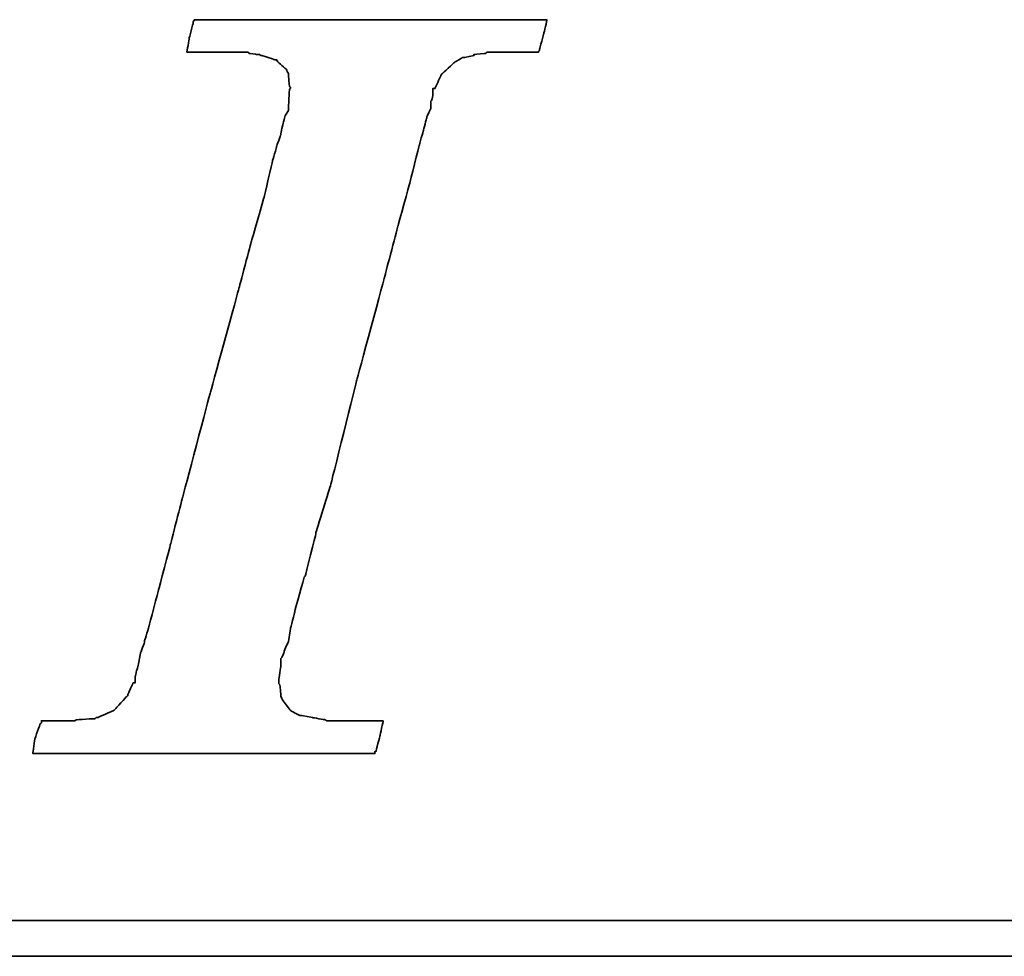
# Model space of a CAD drawing. Header units: millimetres. Extents: x -137 to -29, y 30 to 95.
# Tile 32 of 49: x -45.87 to -44.55, y 62.14 to 63.4. Entities that reach past the tile are written whole.
import ezdxf

# ---------------------------------------------------------------- set-up
doc = ezdxf.new("R2010")
doc.units = ezdxf.units.MM
doc.header["$LTSCALE"] = 0.1
doc.layers.add('DIM', color=4, linetype='CONTINUOUS')
doc.layers.add('layer 1', color=7, linetype='CONTINUOUS')

# ---------------------------------------------------------------- blocks, each defined once
blk = doc.blocks.new('TBI MOTION logo(完整正式版)')
at = {"layer": 'layer 1', "color": 22, "lineweight": 35}
for points, knots in [([(-40.59125, -7.94375), (-40.59125, -7.94375), (-40.97375, -7.94375), (-40.97375, -7.94375), (-40.97375, -7.94375), (-40.97375, -7.94375), (-41.38125, -7.94375), (-41.38125, -7.94375), (-41.38125, -7.94375), (-41.38125, -7.94375), (-41.54875, -7.94375), (-41.54875, -7.94375), (-41.54875, -7.94375), (-41.54875, -7.94375), (-41.59875, -7.94375), (-41.59875, -7.94375), (-41.59875, -7.94375), (-41.59875, -7.94375), (-41.88375, -7.94375), (-41.88375, -7.94375), (-41.88375, -7.94375), (-41.88375, -7.94375), (-41.90875, -7.91875), (-41.90875, -7.91875), (-41.90875, -7.91875), (-41.90875, -7.91875), (-42.19875, -7.87125), (-42.19875, -7.87125), (-42.19875, -7.87125), (-42.19875, -7.87125), (-42.43875, -7.82375), (-42.43875, -7.82375), (-42.43875, -7.82375), (-42.43875, -7.82375), (-42.45875, -7.82375), (-42.45875, -7.82375), (-42.45875, -7.82375), (-42.45875, -7.82375), (-42.48625, -7.82375), (-42.48625, -7.82375), (-42.48625, -7.82375), (-42.48625, -7.82375), (-42.67625, -7.72375), (-42.67625, -7.72375), (-42.67625, -7.72375), (-42.67625, -7.72375), (-42.70125, -7.70375), (-42.70125, -7.70375), (-42.70125, -7.70375), (-42.70125, -7.70375), (-42.72375, -7.67875), (-42.72375, -7.67875), (-42.72375, -7.67875), (-42.72375, -7.67875), (-42.86875, -7.48875), (-42.86875, -7.48875), (-42.86875, -7.48875), (-42.86875, -7.48875), (-42.89375, -7.43875), (-42.89375, -7.43875), (-42.89375, -7.43875), (-42.89375, -7.43875), (-42.91875, -7.38875), (-42.91875, -7.38875), (-42.91875, -7.38875), (-42.91875, -7.38875), (-42.93875, -7.12875), (-42.93875, -7.12875), (-42.93875, -7.12875), (-42.93875, -7.12875), (-42.96375, -7.10375), (-42.96375, -7.10375), (-42.96375, -7.10375), (-42.96375, -7.10375), (-42.96375, -7.05375), (-42.96375, -7.05375), (-42.96375, -7.05375), (-42.96375, -7.05375), (-42.96375, -7.00875), (-42.96375, -7.00875), (-42.96375, -7.00875), (-42.96375, -7.00875), (-42.91875, -6.69625), (-42.91875, -6.69625), (-42.91875, -6.69625), (-42.91875, -6.69625), (-42.91875, -6.62375), (-42.91875, -6.62375), (-42.91875, -6.62375), (-42.91875, -6.62375), (-42.91875, -6.59625), (-42.91875, -6.59625), (-42.91875, -6.59625), (-42.91875, -6.59625), (-42.91875, -6.57375), (-42.91875, -6.57375), (-42.91875, -6.57375), (-42.91875, -6.57375), (-42.91875, -6.52875), (-42.91875, -6.52875), (-42.91875, -6.52875), (-42.91875, -6.52875), (-42.89375, -6.50375), (-42.89375, -6.50375), (-42.89375, -6.50375), (-42.89375, -6.50375), (-42.84375, -6.38375), (-42.84375, -6.38375), (-42.84375, -6.38375), (-42.84375, -6.38375), (-42.84375, -6.35875), (-42.84375, -6.35875), (-42.84375, -6.35875), (-42.84375, -6.35875), (-42.74625, -6.14375), (-42.74625, -6.14375), (-42.74625, -6.14375), (-42.74625, -6.14375), (-42.70125, -5.85375), (-42.70125, -5.85375), (-42.70125, -5.85375), (-42.70125, -5.85375), (-42.60375, -5.47125), (-42.60375, -5.47125), (-42.60375, -5.47125), (-42.60375, -5.47125), (-42.60375, -5.44875), (-42.60375, -5.44875), (-42.60375, -5.44875), (-42.60375, -5.44875), (-42.38875, -4.67875), (-42.38875, -4.67875), (-42.38875, -4.67875), (-42.38875, -4.67875), (-42.36375, -4.65375), (-42.36375, -4.65375), (-42.36375, -4.65375), (-42.36375, -4.65375), (-42.12375, -3.69625), (-42.12375, -3.69625), (-42.12375, -3.69625), (-42.12375, -3.69625), (-42.12375, -3.67374), (-42.12375, -3.67374), (-42.12375, -3.67374), (-42.12375, -3.67374), (-41.78875, -2.59374), (-41.78875, -2.59374), (-41.78875, -2.59374), (-41.78875, -2.59374), (-41.18875, -0.19375), (-41.18875, -0.19375), (-41.18875, -0.19375), (-41.18875, -0.19375), (-40.54375, 2.20624), (-40.54375, 2.20624), (-40.54375, 2.20624), (-40.54375, 2.20624), (-40.25375, 3.30875), (-40.25375, 3.30875), (-40.25375, 3.30875), (-40.25375, 3.30875), (-39.98875, 4.27125), (-39.98875, 4.27125), (-39.98875, 4.27125), (-39.98875, 4.27125), (-39.77375, 5.13125), (-39.77375, 5.13125), (-39.77375, 5.13125), (-39.77375, 5.13125), (-39.67875, 5.47125), (-39.67875, 5.47125), (-39.67875, 5.47125), (-39.67875, 5.47125), (-39.60375, 5.75625), (-39.60375, 5.75625), (-39.60375, 5.75625), (-39.60375, 5.75625), (-39.60375, 5.78125), (-39.60375, 5.78125), (-39.60375, 5.78125), (-39.60375, 5.78125), (-39.50875, 5.97125), (-39.50875, 5.97125), (-39.50875, 5.97125), (-39.50875, 5.97125), (-39.50875, 6.13875), (-39.50875, 6.13875), (-39.50875, 6.13875), (-39.50875, 6.13875), (-39.48625, 6.16625), (-39.48625, 6.16625), (-39.48625, 6.16625), (-39.48625, 6.16625), (-39.46125, 6.28625), (-39.46125, 6.28625), (-39.46125, 6.28625), (-39.46125, 6.28625), (-39.46125, 6.42625), (-39.46125, 6.42625), (-39.46125, 6.42625), (-39.46125, 6.42625), (-39.41375, 6.42625), (-39.41375, 6.42625), (-39.41375, 6.42625), (-39.41375, 6.42625), (-39.29375, 6.69125), (-39.29375, 6.69125), (-39.29375, 6.69125), (-39.29375, 6.69125), (-39.26875, 6.74125), (-39.26875, 6.74125), (-39.26875, 6.74125), (-39.26875, 6.74125), (-39.24375, 6.76625), (-39.24375, 6.76625), (-39.24375, 6.76625), (-39.24375, 6.76625), (-38.98375, 7.00624), (-38.98375, 7.00624), (-38.98375, 7.00624), (-38.98375, 7.00624), (-38.95625, 7.02624), (-38.95625, 7.02624), (-38.95625, 7.02624), (-38.95625, 7.02624), (-38.78875, 7.12624), (-38.78875, 7.12624), (-38.78875, 7.12624), (-38.78875, 7.12624), (-38.76375, 7.12624), (-38.76375, 7.12624), (-38.76375, 7.12624), (-38.76375, 7.12624), (-38.74375, 7.12624), (-38.74375, 7.12624), (-38.74375, 7.12624), (-38.74375, 7.12624), (-38.52875, 7.17125), (-38.52875, 7.17125), (-38.52875, 7.17125), (-38.52875, 7.17125), (-38.52875, 7.19624), (-38.52875, 7.19624), (-38.52875, 7.19624), (-38.52875, 7.19624), (-38.50375, 7.19624), (-38.50375, 7.19624), (-38.50375, 7.19624), (-38.50375, 7.19624), (-38.26125, 7.21875), (-38.26125, 7.21875), (-38.26125, 7.21875), (-38.26125, 7.21875), (-38.23875, 7.24624), (-38.23875, 7.24624), (-38.23875, 7.24624), (-38.23875, 7.24624), (-38.21625, 7.24624), (-38.21625, 7.24624), (-38.21625, 7.24624), (-38.21625, 7.24624), (-38.18875, 7.24624), (-38.18875, 7.24624), (-38.18875, 7.24624), (-38.18875, 7.24624), (-37.90375, 7.24624), (-37.90375, 7.24624), (-37.90375, 7.24624), (-37.90375, 7.24624), (-37.85375, 7.24624), (-37.85375, 7.24624), (-37.85375, 7.24624), (-37.85375, 7.24624), (-37.75875, 7.24624), (-37.75875, 7.24624), (-37.75875, 7.24624), (-37.75875, 7.24624), (-37.42375, 7.24624), (-37.42375, 7.24624), (-37.42375, 7.24624), (-37.42375, 7.24624), (-37.08875, 7.24624), (-37.08875, 7.24624), (-37.08875, 7.24624), (-37.08875, 7.24624), (-37.06375, 7.24624), (-37.06375, 7.24624), (-37.06375, 7.24624), (-37.06375, 7.24624), (-37.06375, 7.26624), (-37.06375, 7.26624), (-37.06375, 7.26624), (-37.06375, 7.26624), (-37.03875, 7.29125), (-37.03875, 7.29125), (-37.03875, 7.29125), (-37.03875, 7.29125), (-37.03875, 7.31625), (-37.03875, 7.31625), (-37.03875, 7.31625), (-37.03875, 7.31625), (-36.94125, 7.67625), (-36.94125, 7.67625), (-36.94125, 7.67625), (-36.94125, 7.67625), (-36.86875, 7.98625), (-36.86875, 7.98625), (-36.86875, 7.98625), (-36.86875, 7.98625), (-36.98875, 7.98625), (-36.98875, 7.98625), (-36.98875, 7.98625), (-36.98875, 7.98625), (-37.42375, 7.98625), (-37.42375, 7.98625), (-37.42375, 7.98625), (-37.42375, 7.98625), (-37.94875, 7.98625), (-37.94875, 7.98625), (-37.94875, 7.98625), (-37.94875, 7.98625), (-38.57375, 7.98625), (-38.57375, 7.98625), (-38.57375, 7.98625), (-38.57375, 7.98625), (-39.29375, 7.98625), (-39.29375, 7.98625), (-39.29375, 7.98625), (-39.29375, 7.98625), (-40.82875, 7.98625), (-40.82875, 7.98625), (-40.82875, 7.98625), (-40.82875, 7.98625), (-42.36375, 7.98625), (-42.36375, 7.98625), (-42.36375, 7.98625), (-42.36375, 7.98625), (-43.08375, 7.98625), (-43.08375, 7.98625), (-43.08375, 7.98625), (-43.08375, 7.98625), (-43.70875, 7.98625), (-43.70875, 7.98625), (-43.70875, 7.98625), (-43.70875, 7.98625), (-44.23375, 7.98625), (-44.23375, 7.98625), (-44.23375, 7.98625), (-44.23375, 7.98625), (-44.66875, 7.98625), (-44.66875, 7.98625), (-44.66875, 7.98625), (-44.66875, 7.98625), (-44.88375, 7.98625), (-44.88375, 7.98625), (-44.88375, 7.98625), (-44.88375, 7.98625), (-44.90875, 7.94125), (-44.90875, 7.94125), (-44.90875, 7.94125), (-44.90875, 7.94125), (-44.90875, 7.91625), (-44.90875, 7.91625), (-44.90875, 7.91625), (-44.90875, 7.91625), (-45.00375, 7.55625), (-45.00375, 7.55625), (-45.00375, 7.55625), (-45.00375, 7.55625), (-45.05375, 7.24624), (-45.05375, 7.24624), (-45.05375, 7.24624), (-45.05375, 7.24624), (-44.61875, 7.24624), (-44.61875, 7.24624), (-44.61875, 7.24624), (-44.61875, 7.24624), (-44.11375, 7.24624), (-44.11375, 7.24624), (-44.11375, 7.24624), (-44.11375, 7.24624), (-43.99375, 7.24624), (-43.99375, 7.24624), (-43.99375, 7.24624), (-43.99375, 7.24624), (-43.94625, 7.24624), (-43.94625, 7.24624), (-43.94625, 7.24624), (-43.94625, 7.24624), (-43.92374, 7.24624), (-43.92374, 7.24624), (-43.92374, 7.24624), (-43.92374, 7.24624), (-43.65875, 7.24624), (-43.65875, 7.24624), (-43.65875, 7.24624), (-43.65875, 7.24624), (-43.63875, 7.21875), (-43.63875, 7.21875), (-43.63875, 7.21875), (-43.63875, 7.21875), (-43.46875, 7.19624), (-43.46875, 7.19624), (-43.46875, 7.19624), (-43.46875, 7.19624), (-43.39875, 7.19624), (-43.39875, 7.19624), (-43.39875, 7.19624), (-43.39875, 7.19624), (-43.37125, 7.17125), (-43.37125, 7.17125), (-43.37125, 7.17125), (-43.37125, 7.17125), (-43.34875, 7.17125), (-43.34875, 7.17125), (-43.34875, 7.17125), (-43.34875, 7.17125), (-43.20375, 7.12624), (-43.20375, 7.12624), (-43.20375, 7.12624), (-43.20375, 7.12624), (-43.05875, 7.07624), (-43.05875, 7.07624), (-43.05875, 7.07624), (-43.05875, 7.07624), (-43.01375, 7.07624), (-43.01375, 7.07624), (-43.01375, 7.07624), (-43.01375, 7.07624), (-42.98875, 7.02624), (-42.98875, 7.02624), (-42.98875, 7.02624), (-42.98875, 7.02624), (-42.79875, 6.86125), (-42.79875, 6.86125), (-42.79875, 6.86125), (-42.79875, 6.86125), (-42.77375, 6.81125), (-42.77375, 6.81125), (-42.77375, 6.81125), (-42.77375, 6.81125), (-42.74625, 6.76625), (-42.74625, 6.76625), (-42.74625, 6.76625), (-42.74625, 6.76625), (-42.72375, 6.47625), (-42.72375, 6.47625), (-42.72375, 6.47625), (-42.72375, 6.47625), (-42.70125, 6.45124), (-42.70125, 6.45124), (-42.70125, 6.45124), (-42.70125, 6.45124), (-42.70125, 6.42625), (-42.70125, 6.42625), (-42.70125, 6.42625), (-42.70125, 6.42625), (-42.72375, 6.40625), (-42.72375, 6.40625), (-42.72375, 6.40625), (-42.72375, 6.40625), (-42.74625, 5.97125), (-42.74625, 5.97125), (-42.74625, 5.97125), (-42.74625, 5.97125), (-42.74625, 5.94625), (-42.74625, 5.94625), (-42.74625, 5.94625), (-42.74625, 5.94625), (-42.74625, 5.92625), (-42.74625, 5.92625), (-42.74625, 5.92625), (-42.74625, 5.92625), (-42.77375, 5.87625), (-42.77375, 5.87625), (-42.77375, 5.87625), (-42.77375, 5.87625), (-42.81875, 5.80625), (-42.81875, 5.80625), (-42.81875, 5.80625), (-42.81875, 5.80625), (-42.86875, 5.63625), (-42.86875, 5.63625), (-42.86875, 5.63625), (-42.86875, 5.63625), (-42.91875, 5.39625), (-42.91875, 5.39625), (-42.91875, 5.39625), (-42.91875, 5.39625), (-42.91875, 5.37124), (-42.91875, 5.37124), (-42.91875, 5.37124), (-42.91875, 5.37124), (-43.01375, 5.10874), (-43.01375, 5.10874), (-43.01375, 5.10874), (-43.01375, 5.10874), (-43.10875, 4.77124), (-43.10875, 4.77124), (-43.10875, 4.77124), (-43.10875, 4.77124), (-43.29875, 3.95625), (-43.29875, 3.95625), (-43.29875, 3.95625), (-43.29875, 3.95625), (-43.58875, 2.95125), (-43.58875, 2.95125), (-43.58875, 2.95125), (-43.58875, 2.95125), (-43.87375, 1.87125), (-43.87375, 1.87125), (-43.87375, 1.87125), (-43.87375, 1.87125), (-44.52625, -0.50374), (-44.52625, -0.50374), (-44.52625, -0.50374), (-44.52625, -0.50374), (-45.14875, -2.85375), (-45.14875, -2.85375), (-45.14875, -2.85375), (-45.14875, -2.85375), (-45.43375, -3.95875), (-45.43375, -3.95875), (-45.43375, -3.95875), (-45.43375, -3.95875), (-45.69875, -4.96875), (-45.69875, -4.96875), (-45.69875, -4.96875), (-45.69875, -4.96875), (-45.91375, -5.78375), (-45.91375, -5.78375), (-45.91375, -5.78375), (-45.91375, -5.78375), (-46.01375, -6.11875), (-46.01375, -6.11875), (-46.01375, -6.11875), (-46.01375, -6.11875), (-46.01375, -6.14375), (-46.01375, -6.14375), (-46.01375, -6.14375), (-46.01375, -6.14375), (-46.10875, -6.40875), (-46.10875, -6.40875), (-46.10875, -6.40875), (-46.10875, -6.40875), (-46.15375, -6.64875), (-46.15375, -6.64875), (-46.15375, -6.64875), (-46.15375, -6.64875), (-46.20375, -6.83875), (-46.20375, -6.83875), (-46.20375, -6.83875), (-46.20375, -6.83875), (-46.22875, -6.93375), (-46.22875, -6.93375), (-46.22875, -6.93375), (-46.22875, -6.93375), (-46.22875, -7.07875), (-46.22875, -7.07875), (-46.22875, -7.07875), (-46.22875, -7.07875), (-46.27375, -7.07875), (-46.27375, -7.07875), (-46.27375, -7.07875), (-46.27375, -7.07875), (-46.39375, -7.34375), (-46.39375, -7.34375), (-46.39375, -7.34375), (-46.39375, -7.34375), (-46.39375, -7.36875), (-46.39375, -7.36875), (-46.39375, -7.36875), (-46.39375, -7.36875), (-46.42125, -7.38875), (-46.42125, -7.38875), (-46.42125, -7.38875), (-46.42125, -7.38875), (-46.68375, -7.67875), (-46.68375, -7.67875), (-46.68375, -7.67875), (-46.68375, -7.67875), (-46.70875, -7.70375), (-46.70875, -7.70375), (-46.70875, -7.70375), (-46.70875, -7.70375), (-46.75375, -7.72375), (-46.75375, -7.72375), (-46.75375, -7.72375), (-46.75375, -7.72375), (-47.08875, -7.87125), (-47.08875, -7.87125), (-47.08875, -7.87125), (-47.08875, -7.87125), (-47.11625, -7.87125), (-47.11625, -7.87125), (-47.11625, -7.87125), (-47.11625, -7.87125), (-47.13875, -7.89375), (-47.13875, -7.89375), (-47.13875, -7.89375), (-47.13875, -7.89375), (-47.56875, -7.91875), (-47.56875, -7.91875), (-47.56875, -7.91875), (-47.56875, -7.91875), (-47.59625, -7.94375), (-47.59625, -7.94375), (-47.59625, -7.94375), (-47.59625, -7.94375), (-47.64375, -7.94375), (-47.64375, -7.94375), (-47.64375, -7.94375), (-47.64375, -7.94375), (-47.73625, -7.94375), (-47.73625, -7.94375), (-47.73625, -7.94375), (-47.73625, -7.94375), (-48.07375, -7.94375), (-48.07375, -7.94375), (-48.07375, -7.94375), (-48.07375, -7.94375), (-48.36125, -7.94375), (-48.36125, -7.94375), (-48.36125, -7.94375), (-48.36125, -7.94375), (-48.36125, -7.96625), (-48.36125, -7.96625), (-48.36125, -7.96625), (-48.36125, -7.96625), (-48.36125, -7.99125), (-48.36125, -7.99125), (-48.36125, -7.99125), (-48.36125, -7.99125), (-48.38875, -8.01375), (-48.38875, -8.01375), (-48.38875, -8.01375), (-48.38875, -8.01375), (-48.50875, -8.34875), (-48.50875, -8.34875), (-48.50875, -8.34875), (-48.50875, -8.34875), (-48.55375, -8.68625), (-48.55375, -8.68625), (-48.55375, -8.68625), (-48.55375, -8.68625), (-48.45875, -8.68625), (-48.45875, -8.68625), (-48.45875, -8.68625), (-48.45875, -8.68625), (-48.07375, -8.68625), (-48.07375, -8.68625), (-48.07375, -8.68625), (-48.07375, -8.68625), (-47.52375, -8.68625), (-47.52375, -8.68625), (-47.52375, -8.68625), (-47.52375, -8.68625), (-46.92375, -8.68625), (-46.92375, -8.68625), (-46.92375, -8.68625), (-46.92375, -8.68625), (-46.25375, -8.68625), (-46.25375, -8.68625), (-46.25375, -8.68625), (-46.25375, -8.68625), (-46.20375, -8.68625), (-46.20375, -8.68625), (-46.20375, -8.68625), (-46.20375, -8.68625), (-44.71375, -8.68625), (-44.71375, -8.68625), (-44.71375, -8.68625), (-44.71375, -8.68625), (-43.22875, -8.68625), (-43.22875, -8.68625), (-43.22875, -8.68625), (-43.22875, -8.68625), (-42.55875, -8.68625), (-42.55875, -8.68625), (-42.55875, -8.68625), (-42.55875, -8.68625), (-42.50875, -8.68625), (-42.50875, -8.68625), (-42.50875, -8.68625), (-42.50875, -8.68625), (-41.93375, -8.68625), (-41.93375, -8.68625), (-41.93375, -8.68625), (-41.93375, -8.68625), (-41.38125, -8.68625), (-41.38125, -8.68625), (-41.38125, -8.68625), (-41.38125, -8.68625), (-40.97375, -8.68625), (-40.97375, -8.68625), (-40.97375, -8.68625), (-40.97375, -8.68625), (-40.78125, -8.68625), (-40.78125, -8.68625), (-40.78125, -8.68625), (-40.78125, -8.68625), (-40.78125, -8.63875), (-40.78125, -8.63875), (-40.78125, -8.63875), (-40.78125, -8.63875), (-40.75875, -8.63875), (-40.75875, -8.63875), (-40.75875, -8.63875), (-40.75875, -8.63875), (-40.66375, -8.27875), (-40.66375, -8.27875), (-40.66375, -8.27875), (-40.66375, -8.27875), (-40.59125, -7.94375), (-40.59125, -7.94375)], [0, 0, 0, 0, 0.00558659, 0.00558659, 0.00558659, 0.0055866, 0.01117318, 0.01117318, 0.01117318, 0.01117319, 0.01675978, 0.01675978, 0.01675978, 0.01675979, 0.02234637, 0.02234637, 0.02234637, 0.02234638, 0.02793296, 0.02793296, 0.02793296, 0.02793297, 0.03351955, 0.03351955, 0.03351955, 0.03351956, 0.03910615, 0.03910615, 0.03910615, 0.03910616, 0.04469274, 0.04469274, 0.04469274, 0.04469275, 0.05027933, 0.05027933, 0.05027933, 0.05027934, 0.05586592, 0.05586592, 0.05586592, 0.05586593, 0.06145251, 0.06145251, 0.06145251, 0.06145252, 0.06703911, 0.06703911, 0.06703911, 0.06703912, 0.0726257, 0.0726257, 0.0726257, 0.07262571, 0.07821229, 0.07821229, 0.07821229, 0.0782123, 0.08379888, 0.08379888, 0.08379888, 0.08379889, 0.08938547, 0.08938547, 0.08938547, 0.08938548, 0.09497207, 0.09497207, 0.09497207, 0.09497208, 0.10055866, 0.10055866, 0.10055866, 0.10055867, 0.10614525, 0.10614525, 0.10614525, 0.10614526, 0.11173184, 0.11173184, 0.11173184, 0.11173185, 0.11731844, 0.11731844, 0.11731844, 0.11731845, 0.12290503, 0.12290503, 0.12290503, 0.12290504, 0.12849162, 0.12849162, 0.12849162, 0.12849163, 0.13407821, 0.13407821, 0.13407821, 0.13407822, 0.1396648, 0.1396648, 0.1396648, 0.13966481, 0.1452514, 0.1452514, 0.1452514, 0.14525141, 0.15083799, 0.15083799, 0.15083799, 0.150838, 0.15642458, 0.15642458, 0.15642458, 0.15642459, 0.16201117, 0.16201117, 0.16201117, 0.16201118, 0.16759777, 0.16759777, 0.16759777, 0.16759778, 0.17318436, 0.17318436, 0.17318436, 0.17318437, 0.17877095, 0.17877095, 0.17877095, 0.17877096, 0.18435754, 0.18435754, 0.18435754, 0.18435755, 0.18994413, 0.18994413, 0.18994413, 0.18994414, 0.19553073, 0.19553073, 0.19553073, 0.19553074, 0.20111732, 0.20111732, 0.20111732, 0.20111733, 0.20670391, 0.20670391, 0.20670391, 0.20670392, 0.2122905, 0.2122905, 0.2122905, 0.21229051, 0.21787709, 0.21787709, 0.21787709, 0.2178771, 0.22346369, 0.22346369, 0.22346369, 0.2234637, 0.22905028, 0.22905028, 0.22905028, 0.22905029, 0.23463687, 0.23463687, 0.23463687, 0.23463688, 0.24022346, 0.24022346, 0.24022346, 0.24022347, 0.24581006, 0.24581006, 0.24581006, 0.24581007, 0.25139665, 0.25139665, 0.25139665, 0.25139666, 0.25698324, 0.25698324, 0.25698324, 0.25698325, 0.26256983, 0.26256983, 0.26256983, 0.26256984, 0.26815642, 0.26815642, 0.26815642, 0.26815643, 0.27374302, 0.27374302, 0.27374302, 0.27374303, 0.27932961, 0.27932961, 0.27932961, 0.27932962, 0.2849162, 0.2849162, 0.2849162, 0.28491621, 0.29050279, 0.29050279, 0.29050279, 0.2905028, 0.29608939, 0.29608939, 0.29608939, 0.2960894, 0.30167598, 0.30167598, 0.30167598, 0.30167599, 0.30726257, 0.30726257, 0.30726257, 0.30726258, 0.31284916, 0.31284916, 0.31284916, 0.31284917, 0.31843575, 0.31843575, 0.31843575, 0.31843576, 0.32402235, 0.32402235, 0.32402235, 0.32402236, 0.32960894, 0.32960894, 0.32960894, 0.32960895, 0.33519553, 0.33519553, 0.33519553, 0.33519554, 0.34078212, 0.34078212, 0.34078212, 0.34078213, 0.34636872, 0.34636872, 0.34636872, 0.34636873, 0.35195531, 0.35195531, 0.35195531, 0.35195532, 0.3575419, 0.3575419, 0.3575419, 0.35754191, 0.36312849, 0.36312849, 0.36312849, 0.3631285, 0.36871508, 0.36871508, 0.36871508, 0.36871509, 0.37430168, 0.37430168, 0.37430168, 0.37430169, 0.37988827, 0.37988827, 0.37988827, 0.37988828, 0.38547486, 0.38547486, 0.38547486, 0.38547487, 0.39106145, 0.39106145, 0.39106145, 0.39106146, 0.39664804, 0.39664804, 0.39664804, 0.39664805, 0.40223464, 0.40223464, 0.40223464, 0.40223465, 0.40782123, 0.40782123, 0.40782123, 0.40782124, 0.41340782, 0.41340782, 0.41340782, 0.41340783, 0.41899441, 0.41899441, 0.41899441, 0.41899442, 0.42458101, 0.42458101, 0.42458101, 0.42458102, 0.4301676, 0.4301676, 0.4301676, 0.43016761, 0.43575419, 0.43575419, 0.43575419, 0.4357542, 0.44134078, 0.44134078, 0.44134078, 0.44134079, 0.44692737, 0.44692737, 0.44692737, 0.44692738, 0.45251397, 0.45251397, 0.45251397, 0.45251398, 0.45810056, 0.45810056, 0.45810056, 0.45810057, 0.46368715, 0.46368715, 0.46368715, 0.46368716, 0.46927374, 0.46927374, 0.46927374, 0.46927375, 0.47486034, 0.47486034, 0.47486034, 0.47486035, 0.48044693, 0.48044693, 0.48044693, 0.48044694, 0.48603352, 0.48603352, 0.48603352, 0.48603353, 0.49162011, 0.49162011, 0.49162011, 0.49162012, 0.4972067, 0.4972067, 0.4972067, 0.49720671, 0.5027933, 0.5027933, 0.5027933, 0.50279331, 0.50837989, 0.50837989, 0.50837989, 0.5083799, 0.51396648, 0.51396648, 0.51396648, 0.51396649, 0.51955307, 0.51955307, 0.51955307, 0.51955308, 0.52513966, 0.52513966, 0.52513966, 0.52513967, 0.53072626, 0.53072626, 0.53072626, 0.53072627, 0.53631285, 0.53631285, 0.53631285, 0.53631286, 0.54189944, 0.54189944, 0.54189944, 0.54189945, 0.54748603, 0.54748603, 0.54748603, 0.54748604, 0.55307263, 0.55307263, 0.55307263, 0.55307264, 0.55865922, 0.55865922, 0.55865922, 0.55865923, 0.56424581, 0.56424581, 0.56424581, 0.56424582, 0.5698324, 0.5698324, 0.5698324, 0.56983241, 0.57541899, 0.57541899, 0.57541899, 0.575419, 0.58100559, 0.58100559, 0.58100559, 0.5810056, 0.58659218, 0.58659218, 0.58659218, 0.58659219, 0.59217877, 0.59217877, 0.59217877, 0.59217878, 0.59776536, 0.59776536, 0.59776536, 0.59776537, 0.60335196, 0.60335196, 0.60335196, 0.60335197, 0.60893855, 0.60893855, 0.60893855, 0.60893856, 0.61452514, 0.61452514, 0.61452514, 0.61452515, 0.62011173, 0.62011173, 0.62011173, 0.62011174, 0.62569832, 0.62569832, 0.62569832, 0.62569833, 0.63128492, 0.63128492, 0.63128492, 0.63128493, 0.63687151, 0.63687151, 0.63687151, 0.63687152, 0.6424581, 0.6424581, 0.6424581, 0.64245811, 0.64804469, 0.64804469, 0.64804469, 0.6480447, 0.65363128, 0.65363128, 0.65363128, 0.65363129, 0.65921788, 0.65921788, 0.65921788, 0.65921789, 0.66480447, 0.66480447, 0.66480447, 0.66480448, 0.67039106, 0.67039106, 0.67039106, 0.67039107, 0.67597765, 0.67597765, 0.67597765, 0.67597766, 0.68156425, 0.68156425, 0.68156425, 0.68156426, 0.68715084, 0.68715084, 0.68715084, 0.68715085, 0.69273743, 0.69273743, 0.69273743, 0.69273744, 0.69832402, 0.69832402, 0.69832402, 0.69832403, 0.70391061, 0.70391061, 0.70391061, 0.70391062, 0.70949721, 0.70949721, 0.70949721, 0.70949722, 0.7150838, 0.7150838, 0.7150838, 0.71508381, 0.72067039, 0.72067039, 0.72067039, 0.7206704, 0.72625698, 0.72625698, 0.72625698, 0.72625699, 0.73184358, 0.73184358, 0.73184358, 0.73184359, 0.73743017, 0.73743017, 0.73743017, 0.73743018, 0.74301676, 0.74301676, 0.74301676, 0.74301677, 0.74860335, 0.74860335, 0.74860335, 0.74860336, 0.75418994, 0.75418994, 0.75418994, 0.75418995, 0.75977654, 0.75977654, 0.75977654, 0.75977655, 0.76536313, 0.76536313, 0.76536313, 0.76536314, 0.77094972, 0.77094972, 0.77094972, 0.77094973, 0.77653631, 0.77653631, 0.77653631, 0.77653632, 0.78212291, 0.78212291, 0.78212291, 0.78212292, 0.7877095, 0.7877095, 0.7877095, 0.78770951, 0.79329609, 0.79329609, 0.79329609, 0.7932961, 0.79888268, 0.79888268, 0.79888268, 0.79888269, 0.80446927, 0.80446927, 0.80446927, 0.80446928, 0.81005587, 0.81005587, 0.81005587, 0.81005588, 0.81564246, 0.81564246, 0.81564246, 0.81564247, 0.82122905, 0.82122905, 0.82122905, 0.82122906, 0.82681564, 0.82681564, 0.82681564, 0.82681565, 0.83240223, 0.83240223, 0.83240223, 0.83240224, 0.83798883, 0.83798883, 0.83798883, 0.83798884, 0.84357542, 0.84357542, 0.84357542, 0.84357543, 0.84916201, 0.84916201, 0.84916201, 0.84916202, 0.8547486, 0.8547486, 0.8547486, 0.85474861, 0.8603352, 0.8603352, 0.8603352, 0.86033521, 0.86592179, 0.86592179, 0.86592179, 0.8659218, 0.87150838, 0.87150838, 0.87150838, 0.87150839, 0.87709497, 0.87709497, 0.87709497, 0.87709498, 0.88268156, 0.88268156, 0.88268156, 0.88268157, 0.88826816, 0.88826816, 0.88826816, 0.88826817, 0.89385475, 0.89385475, 0.89385475, 0.89385476, 0.89944134, 0.89944134, 0.89944134, 0.89944135, 0.90502793, 0.90502793, 0.90502793, 0.90502794, 0.91061453, 0.91061453, 0.91061453, 0.91061454, 0.91620112, 0.91620112, 0.91620112, 0.91620113, 0.92178771, 0.92178771, 0.92178771, 0.92178772, 0.9273743, 0.9273743, 0.9273743, 0.92737431, 0.93296089, 0.93296089, 0.93296089, 0.9329609, 0.93854749, 0.93854749, 0.93854749, 0.9385475, 0.94413408, 0.94413408, 0.94413408, 0.94413409, 0.94972067, 0.94972067, 0.94972067, 0.94972068, 0.95530726, 0.95530726, 0.95530726, 0.95530727, 0.96089385, 0.96089385, 0.96089385, 0.96089386, 0.96648045, 0.96648045, 0.96648045, 0.96648046, 0.97206704, 0.97206704, 0.97206704, 0.97206705, 0.97765363, 0.97765363, 0.97765363, 0.97765364, 0.98324022, 0.98324022, 0.98324022, 0.98324023, 0.98882682, 0.98882682, 0.98882682, 0.98882683, 0.99441341, 0.99441341, 0.99441341, 0.99441342, 1, 1, 1, 1]), ([(75.90875, -9.47875), (75.90875, -9.47875), (75.90875, -12.28625), (75.90875, -12.28625), (75.90875, -12.28625), (75.90875, -12.28625), (75.90875, -12.47875), (75.90875, -12.47875), (75.90875, -12.47875), (75.90875, -12.47875), (75.71625, -12.47875), (75.71625, -12.47875), (75.71625, -12.47875), (75.71625, -12.47875), (-88.32875, -12.47875), (-88.32875, -12.47875), (-88.32875, -12.47875), (-88.32875, -12.47875), (-88.32875, -13.29375), (-88.32875, -13.29375), (-88.32875, -13.29375), (-88.32875, -13.29375), (82.89125, -13.29375), (82.89125, -13.29375), (82.89125, -13.29375), (82.89125, -13.29375), (75.90875, -9.47875), (75.90875, -9.47875)], [0, 0, 0, 0, 0.14285714, 0.14285714, 0.14285714, 0.14285715, 0.28571429, 0.28571429, 0.28571429, 0.2857143, 0.42857143, 0.42857143, 0.42857143, 0.42857144, 0.57142857, 0.57142857, 0.57142857, 0.57142858, 0.71428571, 0.71428571, 0.71428571, 0.71428572, 0.85714286, 0.85714286, 0.85714286, 0.85714287, 1, 1, 1, 1])]:
    blk.add_open_spline(points, degree=3, knots=knots, dxfattribs=at)

msp = doc.modelspace()

# ---------------------------------------------------------------- block references
at = {"layer": 'DIM', "color": 7, "xscale": 0.0588462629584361, "yscale": 0.0588462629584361, "zscale": 0.0588462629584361}
msp.add_blockref('TBI MOTION logo(完整正式版)', (-42.9964, 62.927), dxfattribs=at)

doc.saveas('drawing.dxf')
